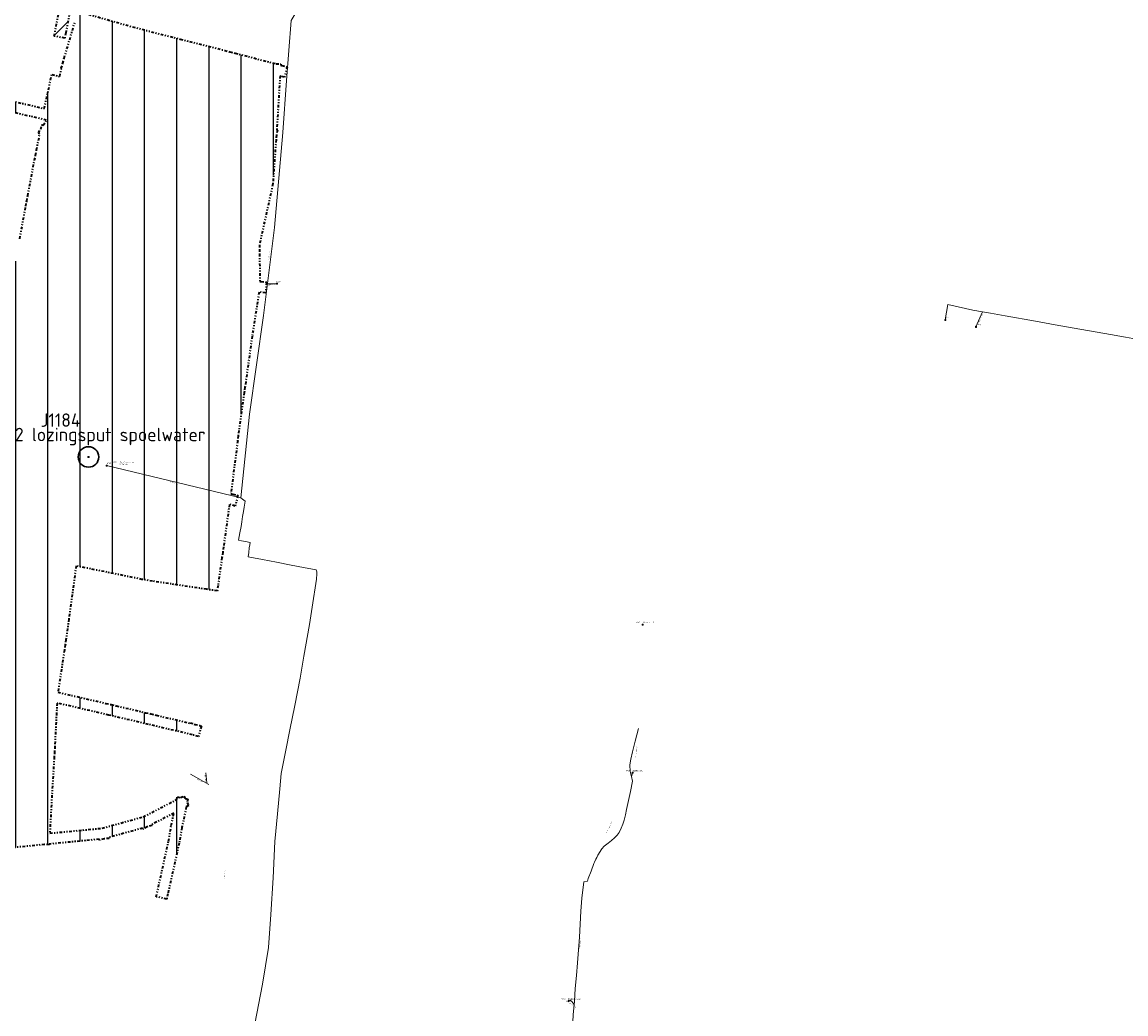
# Model space of a CAD drawing. Header units: metres. Extents: x 149823 to 166170, y 460676 to 475536.
# Tile 20 of 30: x 154116 to 155144, y 471899 to 472823. Entities that reach past the tile are written whole.
import ezdxf
from ezdxf.enums import TextEntityAlignment as Align
from ezdxf.lldxf.tags import DXFTag

# ---------------------------------------------------------------- set-up
doc = ezdxf.new("R2010")
doc.units = ezdxf.units.M
doc.linetypes.add('AL-TEKENBLADGRENS-SO', pattern=[11.5, 2.5, -1.5, 1, -1.5, 1, -1.5, 2.5])
doc.layers.add('2026 hatch', color=10, linetype='Continuous')
doc.layers.add('2028 hatch', color=160, linetype='Continuous')
for name, color, linetype, lineweight in [('B-OI-RI-GWA_RIOOLPUT-SPOELPUT-OOSTSINGEL', 30, 'Continuous', 30), ('B-OI-RI-GWA_RIOOLPUT-SPOELPUT-VONDELSTRAAT', 30, 'Continuous', 18), ('B-OI-RI-PERSLEIDING-G', 210, 'RI-PERS-SO', 18), ('B-OI-RI-PERSLEIDING-T30', 210, 'Continuous', 35), ('B-OI-RI-PERSLEIDING_PUTNUMMER-T50', 210, 'Continuous', 50), ('B-OI-RI-PERSLEIDING_RIOOLPUT_POMPPUT-S-250', 210, 'Continuous', 18), ('X-XX-AL-TEKENBLADGRENS-CONTOUR_2026', 10, 'AL-TEKENBLADGRENS-SO', 35), ('X-XX-AL-TEKENBLADGRENS-CONTOUR_2028', 160, 'AL-TEKENBLADGRENS-SO', 35)]:
    doc.layers.add(name, color=color, linetype=linetype, lineweight=lineweight)
doc.styles.add('NLCS-ISO', font='NLCS-ISO.ttf')
doc.styles.add('NLCS-ISO-M250-T30', font='NLCS-ISO.ttf', dxfattribs={"height": 0.75})
doc.styles.add('NLCS-ISO-M250-T50', font='NLCS-ISO.ttf', dxfattribs={"height": 1.25})
doc.styles.get("Standard").update_dxf_attribs({"font": 'simplex.shx'})
tags = doc.linetypes.add('RI-PERS-SO', pattern='A,7,-2,["P",Standard,S=1.8,R=0,X=-0.5,Y=-0.9],-2,7,-2,[102,NLCS.SHX,S=1,R=180,X=0,Y=0],-2', length=22).pattern_tags.tags
tags[6] = DXFTag(74, 10)

# ---------------------------------------------------------------- blocks, each defined once
blk = doc.blocks.new('B-SRI-PUT_POMPPUT-SO')
for p, q in [((-1.7, -1), (0, 2)), ((0, 2), (1.7, -1)), ((1.7, -1), (-1.7, -1))]:
    blk.add_line(p, q)
blk.add_lwpolyline([(-2, -2), (2, -2), (2, 2), (-2, 2)], close=True)
blk.add_circle((0, 0), 2)
blk = doc.blocks.new('SRI-PUT_INSPECTIE-SO')
at = {"flags": 128}
blk.add_lwpolyline([(-2, -2), (2, -2), (2, 2), (-2, 2)], close=True, dxfattribs=at)
blk.add_circle((0, 0), 2)
at = {"style": 'NLCS-ISO'}
blk.add_text('I', height=2.5, dxfattribs=at).set_placement((0, 0), align=Align.MIDDLE_CENTER)

msp = doc.modelspace()

# ---------------------------------------------------------------- hatches: boundary and pattern name
at = {"layer": '2026 hatch', "transparency": 33554559}
h = msp.add_hatch(dxfattribs=at)
h.set_pattern_fill('ANSI31', color=256, scale=30, angle=225)
h.set_pattern_definition([(270, (0, 0), (30, -4e-15), [])])
h.paths.add_polyline_path([(153553.3, 472223.2), (153551.9, 472223.4), (153552.4, 472227.6), (153551.5, 472231.7), (153552.9, 472232), (153554.7, 472247.9), (153553.5, 472248.5), (153555.1, 472252.4), (153555.6, 472256.6), (153556.9, 472256.5), (153564.3, 472273.7), (153563.1, 472275.2), (153566, 472277.6), (153567.5, 472281.1), (153569.3, 472280.3), (153576.8, 472286.6), (153576.6, 472289), (153580, 472289.3), (153582.6, 472291.5), (153584.2, 472289.6), (153609, 472291.6), (153606, 472304.8), (153604.3, 472305.2), (153605.1, 472309), (153604.2, 472312.9), (153605.9, 472313.3), (153614.3, 472356.1), (153613.7, 472356.3), (153615.2, 472360.7), (153616.1, 472365.3), (153616.7, 472365.2), (153632.3, 472411.1), (153631, 472413.5), (153633.7, 472415.1), (153634.6, 472418), (153637.3, 472417.1), (153641, 472419.2), (153641.9, 472422.1), (153644.6, 472421.3), (153647, 472422.7), (153648.5, 472420), (153650.8, 472419.3), (153663.8, 472458.5), (153663.7, 472458.5), (153664.7, 472461.4), (153656, 472482.2), (153655.9, 472482.2), (153655.1, 472484.3), (153638.3, 472487.5), (153633.4, 472488.4), (153635.2, 472498.2), (153658.1, 472493.9), (153661.3, 472495.2), (153661.3, 472495.2), (153669.2, 472498.5), (153680.5, 472530.4), (153680.5, 472530.4), (153682.2, 472535.1), (153683.8, 472539.8), (153683.8, 472539.8), (153695.2, 472571.9), (153705.2, 472602.4), (153705.2, 472602.4), (153706.8, 472607.2), (153708.3, 472611.9), (153708.4, 472611.9), (153719, 472643.3), (153718.9, 472643.4), (153720.6, 472648), (153722.2, 472652.7), (153722.3, 472652.7), (153722.3, 472652.8), (153727, 472651.1), (153731.7, 472649.5), (153731.6, 472649.5), (153749.9, 472643), (153750, 472643), (153754.6, 472641.3), (153759.3, 472639.7), (153759.3, 472639.6), (153785.9, 472629.9), (153790.5, 472628.3), (153790.5, 472628.2), (153790.6, 472628.2), (153788.9, 472623.5), (153780.7, 472600.3), (153781.2, 472600), (153779.1, 472595.8), (153777.5, 472591.4), (153777, 472591.6), (153759.1, 472555.4), (153746.2, 472518.9), (153731.9, 472475.6), (153737.5, 472461), (153766.9, 472455.1), (153771.7, 472454.3), (153771.7, 472454.1), (153771.9, 472454), (153770.9, 472449.3), (153766.3, 472419.1), (153766.3, 472419.1), (153766.3, 472418.9), (153770.6, 472418.1), (153770.5, 472417.6), (153816.6, 472404), (153850, 472394.3), (153850, 472394.3), (153854.8, 472392.9), (153859.6, 472391.5), (153859.6, 472391.5), (153892.9, 472381.6), (153938, 472368.5), (153981.5, 472356.5), (154005.2, 472357.7), (154005.3, 472358.5), (154009.8, 472357.9), (154014.3, 472358.1), (154014.4, 472357.3), (154030.6, 472355.1), (154030.7, 472355.5), (154035.3, 472354.5), (154040.1, 472353.8), (154040, 472353.4), (154063.9, 472348.1), (154071.6, 472388.4), (154079.1, 472429.2), (154078.9, 472429.2), (154079.9, 472433.3), (154079.8, 472433.3), (154080.7, 472438.1), (154081.5, 472443), (154081.7, 472443), (154088.1, 472476.2), (154094.9, 472517.4), (154094.8, 472517.4), (154095.7, 472522.3), (154096.5, 472527.2), (154096.6, 472527.2), (154104.2, 472567.9), (154112, 472611.1), (154112, 472611.1), (154112, 472611.4), (154111.8, 472611.4), (154112.9, 472616.2), (154113.8, 472621), (154113.8, 472621), (154119.4, 472651.3), (154119.3, 472651.3), (154120.3, 472656.2), (154121.2, 472661.1), (154121.2, 472661.1), (154127.5, 472694.1), (154127.5, 472694.1), (154128.5, 472699), (154129.4, 472703.8), (154129.4, 472703.8), (154132.5, 472718.9), (154131.3, 472719.7), (154133.4, 472723.2), (154134.2, 472727.3), (154135.7, 472727), (154138.5, 472731.6), (154102.1, 472740.1), (154098.1, 472711.1), (154097.9, 472709.2), (154097.6, 472704.2), (154087.6, 472704.9), (154087.8, 472707.3), (154087.5, 472707.3), (154088.1, 472712.1), (154088.5, 472716.9), (154088.8, 472716.9), (154092.3, 472742.4), (154091.9, 472742.5), (154093, 472747.1), (154093.6, 472751.9), (154094.1, 472751.8), (154094.2, 472752.2), (154098.8, 472751.2), (154103.5, 472750.5), (154103.5, 472750.1), (154136.6, 472742.3), (154142.5, 472769), (154143.6, 472773.9), (154151, 472772.3), (154152.7, 472779.8), (154152.5, 472779.8), (154153.9, 472784.5), (154155, 472789.2), (154155.2, 472789.2), (154165.3, 472823.4), (154165.3, 472823.4), (154166.2, 472826.4), (154164.9, 472829.2), (154167.4, 472830.3), (154168.1, 472832.9), (154168.1, 472832.8), (154168.2, 472832.9), (154168.2, 472832.9), (154175.8, 472857.2), (154177.3, 472862), (154186.8, 472859), (154177.8, 472830.1), (154218.9, 472818.4), (154263.2, 472807), (154304.6, 472796.5), (154304.6, 472796.5), (154309.4, 472795.2), (154314.3, 472794), (154314.3, 472794), (154352.4, 472784), (154356.9, 472783.7), (154356.9, 472782.8), (154357.9, 472782.5), (154362.8, 472781.3), (154360.3, 472771.6), (154356.2, 472772.7), (154353.1, 472723.1), (154353.1, 472723.1), (154353.1, 472722.3), (154353.9, 472722.1), (154352.8, 472717.7), (154352.5, 472713.2), (154352.4, 472713.2), (154349.8, 472677.1), (154349.5, 472672.1), (154337, 472615.5), (154337.1, 472611.4), (154337.1, 472607), (154337.3, 472581.3), (154338.6, 472581.2), (154343.6, 472580.7), (154342.6, 472570.7), (154336.8, 472571.3), (154336.8, 472571.2), (154336.6, 472571.3), (154330.1, 472530.2), (154324.2, 472487.8), (154324.2, 472487.8), (154323.5, 472482.9), (154322.8, 472477.9), (154322.8, 472477.9), (154317.8, 472442.4), (154317.8, 472442.4), (154317.1, 472437.5), (154316.4, 472432.8), (154316.7, 472432.8), (154310.4, 472384.1), (154310.5, 472384.1), (154310.4, 472383.7), (154311, 472383.6), (154311, 472383.4), (154312.2, 472383.1), (154317, 472381.8), (154314.3, 472372.1), (154309, 472373.6), (154303.5, 472334.1), (154303.5, 472334.1), (154302.8, 472329.1), (154302.1, 472324.2), (154302.1, 472324.2), (154298.4, 472298.1), (154297.7, 472293.1), (154287.8, 472294.5), (154237.4, 472302.1), (154227.6, 472303.8), (154166.2, 472316.3), (154159.5, 472266.8), (154156.8, 472247.6), (154156.8, 472247.6), (154156.1, 472242.7), (154155.4, 472237.8), (154155.3, 472237.8), (154149.4, 472198.6), (154194, 472188.3), (154194, 472188.3), (154198.9, 472187.1), (154203.7, 472186), (154203.7, 472186), (154231, 472179.6), (154231, 472179.6), (154235.9, 472178.5), (154240.8, 472177.3), (154240.8, 472177.3), (154272.3, 472169.8), (154272.4, 472170.1), (154277, 472168.7), (154281.8, 472167.6), (154281.7, 472167.3), (154282.9, 472167), (154280.1, 472157.4), (154274.5, 472159), (154233.6, 472168.7), (154196.6, 472177.4), (154148.5, 472188.6), (154146.4, 472148.3), (154146.5, 472148.3), (154146.2, 472143.3), (154145.9, 472138.4), (154145.9, 472138.4), (154143.7, 472102.7), (154141.8, 472067.3), (154190.5, 472072), (154228.8, 472082.6), (154259.9, 472098.6), (154260.5, 472101.1), (154263.6, 472100.5), (154266.5, 472101.9), (154267.7, 472099.6), (154270.3, 472099.1), (154269.6, 472095.9), (154271.1, 472093), (154268.8, 472091.8), (154264.8, 472072.6), (154262.2, 472058.1), (154251.7, 472010.9), (154250.6, 472006), (154240.9, 472008.2), (154252.4, 472060), (154254.9, 472074.5), (154257.3, 472086), (154236.6, 472075.4), (154236.8, 472074.5), (154232.5, 472073.3), (154228.5, 472071.2), (154228.1, 472072), (154196.8, 472063.4), (154196.9, 472062.5), (154192.4, 472062.1), (154188, 472060.9), (154187.8, 472061.7), (154141.3, 472057.2), (154141.2, 472056.5), (154136.7, 472056.8), (154070.8, 472050.2), (154070.7, 472049.6), (154066.1, 472049.7), (154061.4, 472049.3), (154061.3, 472049.8), (154058.9, 472049.9), (154057.1, 472040.8), (154024.2, 472047.5), (154023.4, 472044.1), (154022.8, 472041.6), (154022.5, 472039.6), (154022.3, 472039.6), (154022.3, 472039.3), (154017.1, 472040.5), (154008.9, 472041.9), (154008.9, 472041.7), (154008.8, 472041.7), (154008.8, 472041.6), (154004, 472042.7), (153999.2, 472043.5), (153999.3, 472043.7), (153972.4, 472049.2), (153972.4, 472049.1), (153967.5, 472050.2), (153962.6, 472051.2), (153962.6, 472051.2), (153917.8, 472060.6), (153871.1, 472070.1), (153844, 472060.2), (153840.2, 472057.5), (153836.2, 472054.6), (153830.3, 472062.7), (153835.6, 472066.5), (153835.2, 472067.7), (153839.2, 472069.1), (153842.7, 472071.7), (153843.4, 472070.7), (153866.4, 472079), (153866.8, 472081.2), (153870.3, 472080.5), (153873.7, 472081.7), (153874.4, 472079.7), (153914.9, 472071.4), (153914.9, 472071.4), (153919.8, 472070.4), (153924.7, 472069.4), (153924.7, 472069.4), (153969.5, 472060), (154001.1, 472053.5), (154001.6, 472055.9), (154002.7, 472060.8), (154012.5, 472058.7), (154011.1, 472052.5), (154011.2, 472052.5), (154011, 472051.6), (154014.6, 472051), (154015.3, 472054.3), (154015.4, 472055), (154015.7, 472056.4), (154015.8, 472061), (154016.4, 472061), (154020.5, 472085.7), (154015, 472089.1), (153969.6, 472097.8), (153969.4, 472097.1), (153965, 472098.7), (153960.5, 472099.5), (153960.6, 472100.2), (153920.8, 472114.4), (153920.5, 472113.7), (153916.4, 472115.9), (153912.1, 472117.5), (153912.3, 472118.2), (153872.4, 472139.7), (153871.1, 472138.7), (153868.6, 472141.8), (153865, 472143.7), (153865.8, 472145.1), (153835.5, 472181.7), (153807.3, 472211.6), (153806.2, 472211.1), (153804.2, 472214.9), (153801.2, 472218), (153802.1, 472218.8), (153798.4, 472226.1), (153796.8, 472226), (153796.4, 472230), (153794.5, 472233.6), (153795.9, 472234.3), (153792.4, 472267.8), (153791.9, 472272.8), (153801.8, 472273.9), (153806.1, 472232.9), (153812.4, 472220.7), (153839.7, 472191.8), (153839.9, 472192), (153843, 472188.3), (153846.4, 472184.8), (153846.1, 472184.6), (153875, 472149.7), (153920.5, 472125.1), (153967.7, 472108.3), (154014.4, 472099.4), (154015.3, 472100.8), (154018.7, 472098.6), (154022.5, 472097.9), (154028.2, 472133.7), (154028.2, 472133.7), (154029, 472138.6), (154029.8, 472143.6), (154029.8, 472143.6), (154037.6, 472191.6), (154044, 472232.8), (154044, 472232.8), (154044.8, 472237.7), (154045.5, 472242.6), (154045.6, 472242.6), (154051.7, 472280.8), (154051.6, 472280.8), (154052.5, 472285.7), (154053.3, 472290.5), (154053.4, 472290.5), (154062, 472338.2), (154061.9, 472338.2), (154062, 472338.3), (154033.6, 472344.6), (154009.4, 472347.9), (153984.8, 472346.6), (153984.4, 472345.3), (153980.4, 472346.4), (153976.2, 472346.2), (153976.1, 472347.6), (153940.1, 472357.6), (153940.1, 472357.5), (153935.3, 472358.9), (153930.5, 472360.2), (153930.5, 472360.3), (153894.8, 472370.6), (153894.8, 472370.6), (153890, 472372), (153885.3, 472373.4), (153885.3, 472373.4), (153852, 472383.3), (153818.6, 472393), (153818.6, 472393), (153813.8, 472394.4), (153809, 472395.9), (153809, 472395.9), (153764.7, 472408.9), (153757.8, 472365.8), (153750.9, 472315.8), (153753.8, 472271.8), (153763.4, 472232.4), (153764.6, 472227.5), (153754.9, 472225.1), (153696.1, 472204.3), (153693.3, 472203.5), (153689.3, 472202.4), (153669.6, 472197.1), (153669.5, 472195.8), (153665.3, 472196), (153661.2, 472194.9), (153660.8, 472196.2), (153643.9, 472196.9), (153642.7, 472195.1), (153639.7, 472197.1), (153636, 472197.2), (153636.1, 472199.4), (153633.6, 472201.1), (153632.1, 472199.1), (153633, 472197.3), (153629.6, 472195.7), (153627.4, 472192.6), (153625.8, 472193.8), (153611, 472186.4), (153611.2, 472185.1), (153607, 472184.4), (153603.2, 472182.5), (153602.6, 472183.7), (153585.9, 472180.9), (153584.8, 472178.7), (153581.8, 472180.2), (153578.6, 472179.7), (153578.1, 472182.1), (153563.6, 472189.7), (153560.5, 472189.1), (153560, 472191.7), (153557.6, 472192.9), (153559.1, 472195.7)])
h.paths.add_polyline_path([(154129.3, 472442.7), (154174.3, 472442.7), (154174.3, 472461.5), (154129.3, 472461.5)], flags=24)
h.paths.add_polyline_path([(154041.5, 472424.6), (154295.8, 472424.6), (154295.8, 472449), (154041.5, 472449)], flags=25)
at = {"layer": '2028 hatch', "transparency": 33554559}
h = msp.add_hatch(dxfattribs=at)
h.set_pattern_fill('ANSI31', color=256, scale=29.988, angle=180)
h.set_pattern_definition([(225, (0, 0), (21.2047182, -21.2047182), [])])
h.paths.add_polyline_path([(154066.5, 472876.2), (154056.8, 472878.6), (154066.8, 472919), (154041.9, 472929.9), (154039.6, 472930.8), (153973.1, 472929.2), (153972, 472927.6), (153972.3, 472927.3), (153969.4, 472923.7), (153969, 472899.8), (153969.1, 472894.9), (153968.9, 472894.9), (153968.9, 472894.7), (153964, 472894.8), (153945.7, 472894.4), (153942.4, 472892.5), (153941.4, 472894.3), (153939.4, 472894.2), (153939.4, 472898), (153927.7, 472919), (153927.5, 472918.9), (153925.4, 472923.3), (153923, 472927.6), (153923.2, 472927.7), (153914.1, 472946.1), (153896.3, 472936.2), (153896.3, 472936.2), (153892, 472933.8), (153887.6, 472931.3), (153887.6, 472931.4), (153866, 472919.4), (153866, 472917.3), (153863.9, 472917.4), (153862.8, 472915.5), (153860.9, 472916.6), (153859.1, 472915.6), (153858, 472917.4), (153808.5, 472917.9), (153776.6, 472900.9), (153775.1, 472847.5), (153775, 472842.5), (153765, 472842.8), (153766.6, 472901.2), (153724.7, 472926.1), (153721, 472926.1), (153721.1, 472928.2), (153719.2, 472929.3), (153721.1, 472932.5), (153721.3, 472958.6), (153721.2, 472958.6), (153721.3, 472963.5), (153721.3, 472968.5), (153721.4, 472968.5), (153722, 472994.4), (153720, 472996.4), (153722.1, 472998.5), (153722.2, 473001.5), (153725.1, 473001.5), (153746.5, 473023), (153746.9, 473025.8), (153746.3, 473045.6), (153746, 473045.6), (153746.1, 473050.6), (153746, 473055.4), (153746.2, 473055.4), (153746.9, 473080.4), (153742.4, 473080.8), (153737.6, 473080.9), (153737.6, 473081.3), (153737.3, 473081.3), (153737.7, 473086.1), (153738.2, 473104.1), (153738.3, 473108.2), (153738.3, 473111.2), (153741.3, 473111.1), (153755.9, 473124.9), (153758.9, 473127.7), (153761, 473129.7), (153780.8, 473159.3), (153780.7, 473169.3), (153790.9, 473243.7), (153791.2, 473244.1), (153790.8, 473244.4), (153793.3, 473248.4), (153814.6, 473291.6), (153814.6, 473291.6), (153816.8, 473296.1), (153819, 473300.6), (153819, 473300.6), (153839, 473340.9), (153838.9, 473340.9), (153841.1, 473345.3), (153845.5, 473355.3), (153833.5, 473388.2), (153830.8, 473389.5), (153832.1, 473392), (153831.1, 473394.7), (153834, 473395.7), (153857.1, 473440.9), (153856.2, 473443.6), (153859, 473444.6), (153860.4, 473447.3), (153862.9, 473445.9), (153900.6, 473513.4), (153873.4, 473526.1), (153868.8, 473528.3), (153873.1, 473537.3), (153930, 473510.4), (153982.6, 473485.9), (154035.4, 473461.5), (154039.9, 473459.5), (154039.9, 473459.4), (154040, 473459.3), (154038, 473454.9), (154045.1, 473452.9), (154045.2, 473452.9), (154045.2, 473453), (154049.8, 473450.9), (154079.2, 473438.2), (154079.3, 473438.3), (154083.8, 473436.2), (154088.4, 473434.3), (154088.3, 473434.2), (154118.3, 473420.7), (154159.8, 473402.5), (154159.8, 473402.6), (154160, 473402.5), (154160.1, 473402.7), (154160.5, 473402.5), (154181.9, 473436.5), (154184, 473440.7), (154184.4, 473440.5), (154184.7, 473440.9), (154188.7, 473438.4), (154211.8, 473426.7), (154216.3, 473424.5), (154211.8, 473415.5), (154188, 473427.5), (154169.6, 473398.2), (154203.3, 473383.1), (154253.4, 473366.5), (154258, 473365.8), (154257.9, 473365.1), (154258.5, 473364.9), (154257.1, 473360.5), (154248.7, 473311.4), (154248.7, 473311.4), (154247.8, 473306.5), (154247, 473301.6), (154246.9, 473301.6), (154239.3, 473261.3), (154240, 473261), (154238.4, 473256.7), (154232.1, 473221.9), (154232.1, 473221.9), (154231.2, 473217), (154230.4, 473212.1), (154230.3, 473212.1), (154224.2, 473178.7), (154224.2, 473178.7), (154223.3, 473173.8), (154222.3, 473168.8), (154222.3, 473168.8), (154213, 473119.5), (154203.6, 473068.4), (154203.7, 473068.3), (154202.7, 473063.5), (154195.9, 473026), (154195.9, 473026), (154195, 473021.1), (154194.1, 473016.2), (154194.1, 473016.2), (154188.6, 472986.3), (154188.6, 472986.3), (154187.7, 472981.4), (154186.8, 472976.5), (154186.8, 472976.5), (154174.7, 472911.4), (154173.8, 472906.5), (154173.8, 472906.5), (154165.7, 472860.5), (154165.7, 472860.5), (154164.9, 472856.1), (154164.9, 472851.6), (154164.1, 472851.6), (154163.9, 472850.5), (154163.8, 472850.5), (154156.7, 472812.8), (154155.7, 472807.9), (154145.9, 472809.8), (154153.8, 472851.5), (154109, 472851), (154104, 472850.9), (154103.9, 472860.9), (154155.7, 472861.5)])

# ---------------------------------------------------------------- linework, layer by layer
at = {"layer": 'B-OI-RI-GWA_RIOOLPUT-SPOELPUT-OOSTSINGEL'}
msp.add_circle((154177.8, 472417.8), 9.55, dxfattribs=at)
at = {"layer": 'B-OI-RI-PERSLEIDING-G'}
for points in [[(154319.6, 472379.7), (154327.8, 472457.8), (154340.8, 472549.6), (154350.9, 472631.6), (154358.6, 472719.9), (154362.3, 472768.4), (154366.4, 472824.2), (154370.3, 472830.6)], [(154353.3, 472579.1), (154344.4, 472579.1)], [(154975.6, 472545.5), (154977.9, 472559.9), (155001.1, 472554.5), (155010.1, 472552.9), (155017.8, 472551.6), (155031.2, 472549.2), (155059.5, 472544.2), (155077.9, 472541), (155100.9, 472536.9), (155124, 472532.9), (155143.5, 472529.4), (155160.6, 472526.3)], [(155004.1, 472539), (155010.1, 472552.9)], [(154194.6, 472409.8), (154319.6, 472379.7)], [(154332.7, 471889.9), (154339.7, 471926.6), (154345.5, 471961), (154347.7, 471991.5), (154349.7, 472025.8), (154351.4, 472059.5), (154353.8, 472085.4), (154355.9, 472108.7), (154357.2, 472122.8), (154361.6, 472144.7), (154365.3, 472163.5), (154369.8, 472186.2), (154374.8, 472211.7), (154378.4, 472232.2), (154383.6, 472261.7), (154386.1, 472278), (154390, 472304), (154390.3, 472308.8), (154390.4, 472310.7), (154389.9, 472312.6), (154378, 472314.9), (154366.6, 472317.1), (154353, 472319.8), (154339.7, 472322.3), (154331.4, 472323.9), (154326.5, 472324.9), (154327, 472328.8), (154327.5, 472333.2), (154327.9, 472336), (154328.2, 472338.2), (154323.9, 472339), (154320.4, 472339.7), (154317.6, 472340.2), (154318.7, 472347), (154319.8, 472353), (154320.5, 472357.3), (154321.3, 472362.3), (154322.1, 472366.9), (154322.8, 472371), (154323.4, 472374.6), (154323.8, 472376.6), (154321.2, 472378.5), (154319.6, 472379.7)], [(154683.5, 472120.3), (154682.1, 472124.7), (154681.9, 472130.9), (154682.7, 472136.4), (154684.3, 472143.2), (154686.8, 472153.2), (154688.3, 472159), (154689.8, 472164.9)], [(154289.8, 472112.7), (154272.7, 472122.4)], [(154288, 472114.1), (154287.2, 472123.7)], [(154684.4, 472123.7), (154683.5, 472120.3), (154684.3, 472115.7), (154682.6, 472106.1), (154680.7, 472097.8), (154678.9, 472089.3), (154677.9, 472084.3), (154676.7, 472079.6), (154675.4, 472075.6), (154673.8, 472071.9), (154671.8, 472068.1), (154670, 472065.4), (154667.7, 472063), (154664.7, 472060.5), (154661.7, 472058.1), (154658.1, 472055.3), (154655.7, 472052.7), (154652.1, 472047), (154651, 472044.6), (154650.3, 472043.2), (154649, 472040.4), (154648.4, 472039), (154645.7, 472032), (154643, 472025.1), (154642.4, 472022.7), (154638.9, 472022.1)], [(154630, 471907.5), (154630.2, 471910.8), (154631, 471922.7), (154632.1, 471934.7), (154633.1, 471946.7), (154634.1, 471958.7), (154634.9, 471970.6), (154635.5, 471982.7), (154636.2, 471994.7), (154637.1, 472006.7), (154638.9, 472022.1)], [(154624.8, 471910.9), (154625.9, 471911.4), (154626.3, 471911.4), (154626.6, 471911.4), (154627, 471911.2), (154627.3, 471911), (154627.6, 471910.8), (154629, 471909), (154629.8, 471908), (154630, 471907.5)], [(154630, 471907.5), (154629.2, 471898.3), (154628.8, 471891.2), (154628.7, 471886.6), (154628, 471874.6), (154627.4, 471867.3)]]:
    msp.add_lwpolyline(points, dxfattribs=at)
at = {"layer": 'X-XX-AL-TEKENBLADGRENS-CONTOUR_2026'}
for points in [[(154177.8, 472830.1), (154218.9, 472818.4), (154263.2, 472807), (154304.6, 472796.5), (154304.6, 472796.5), (154309.4, 472795.2), (154314.3, 472794), (154314.3, 472794), (154352.4, 472784), (154356.9, 472783.7), (154356.9, 472782.8), (154357.9, 472782.5), (154362.8, 472781.3), (154360.3, 472771.6), (154356.2, 472772.7), (154353.1, 472723.1), (154353.1, 472723.1), (154353.1, 472722.3), (154353.9, 472722.1), (154352.8, 472717.7), (154352.5, 472713.2), (154352.4, 472713.2), (154349.8, 472677.1), (154349.5, 472672.1), (154337, 472615.5), (154337.1, 472611.4), (154337.1, 472607), (154337.3, 472581.3), (154338.6, 472581.2), (154343.6, 472580.7), (154342.6, 472570.7), (154336.8, 472571.3), (154336.8, 472571.2), (154336.6, 472571.3), (154330.1, 472530.2), (154324.2, 472487.8), (154324.2, 472487.8), (154323.5, 472482.9), (154322.8, 472477.9), (154322.8, 472477.9), (154317.8, 472442.4), (154317.8, 472442.4), (154317.1, 472437.5), (154316.4, 472432.8), (154316.7, 472432.8), (154310.4, 472384.1), (154310.5, 472384.1), (154310.4, 472383.7), (154311, 472383.6), (154311, 472383.4), (154312.2, 472383.1), (154317, 472381.8), (154314.3, 472372.1), (154309, 472373.6), (154303.5, 472334.1), (154303.5, 472334.1), (154302.8, 472329.1), (154302.1, 472324.2), (154302.1, 472324.2), (154298.4, 472298.1), (154297.7, 472293.1), (154287.8, 472294.5), (154237.4, 472302.1), (154227.6, 472303.8), (154166.2, 472316.3), (154159.5, 472266.8), (154156.8, 472247.6), (154156.8, 472247.6), (154156.1, 472242.7), (154155.4, 472237.8), (154155.3, 472237.8), (154149.4, 472198.6), (154194, 472188.3), (154194, 472188.3), (154198.9, 472187.1), (154203.7, 472186), (154203.7, 472186), (154231, 472179.6), (154231, 472179.6), (154235.9, 472178.5), (154240.8, 472177.3), (154240.8, 472177.3), (154272.3, 472169.8), (154272.4, 472170.1), (154277, 472168.7), (154281.8, 472167.6), (154281.7, 472167.3), (154282.9, 472167), (154280.1, 472157.4), (154274.5, 472159), (154233.6, 472168.7), (154196.6, 472177.4), (154148.5, 472188.6), (154146.4, 472148.3), (154146.5, 472148.3), (154146.2, 472143.3), (154145.9, 472138.4), (154145.9, 472138.4), (154143.7, 472102.7), (154141.8, 472067.3), (154190.5, 472072), (154228.8, 472082.6), (154259.9, 472098.6), (154260.5, 472101.1), (154263.6, 472100.5), (154266.5, 472101.9), (154267.7, 472099.6), (154270.3, 472099.1), (154269.6, 472095.9), (154271.1, 472093), (154268.8, 472091.8), (154264.8, 472072.6), (154262.2, 472058.1), (154251.7, 472010.9), (154250.6, 472006), (154240.9, 472008.2), (154252.4, 472060), (154254.9, 472074.5), (154257.3, 472086), (154236.6, 472075.4), (154236.8, 472074.5), (154232.5, 472073.3), (154228.5, 472071.2), (154228.1, 472072), (154196.8, 472063.4), (154196.9, 472062.5), (154192.4, 472062.1), (154188, 472060.9), (154187.8, 472061.7), (154141.3, 472057.2), (154141.2, 472056.5), (154136.7, 472056.8), (154070.8, 472050.2)], [(154177.8, 472830.1), (154218.9, 472818.4), (154263.2, 472807), (154304.6, 472796.5), (154304.6, 472796.5), (154309.4, 472795.2), (154314.3, 472794), (154314.3, 472794), (154352.4, 472784), (154356.9, 472783.7), (154356.9, 472782.8), (154357.9, 472782.5), (154362.8, 472781.3), (154360.3, 472771.6), (154356.2, 472772.7), (154353.1, 472723.1), (154353.1, 472723.1), (154353.1, 472722.3), (154353.9, 472722.1), (154352.8, 472717.7), (154352.5, 472713.2), (154352.4, 472713.2), (154349.8, 472677.1), (154349.5, 472672.1), (154337, 472615.5), (154337.1, 472611.4), (154337.1, 472607), (154337.3, 472581.3), (154338.6, 472581.2), (154343.6, 472580.7), (154342.6, 472570.7), (154336.8, 472571.3), (154336.8, 472571.2), (154336.6, 472571.3), (154330.1, 472530.2), (154324.2, 472487.8), (154324.2, 472487.8), (154323.5, 472482.9), (154322.8, 472477.9), (154322.8, 472477.9), (154317.8, 472442.4), (154317.8, 472442.4), (154317.1, 472437.5), (154316.4, 472432.8), (154316.7, 472432.8), (154310.4, 472384.1), (154310.5, 472384.1), (154310.4, 472383.7), (154311, 472383.6), (154311, 472383.4), (154312.2, 472383.1), (154317, 472381.8), (154314.3, 472372.1), (154309, 472373.6), (154303.5, 472334.1), (154303.5, 472334.1), (154302.8, 472329.1), (154302.1, 472324.2), (154302.1, 472324.2), (154298.4, 472298.1), (154297.7, 472293.1), (154287.8, 472294.5), (154237.4, 472302.1), (154227.6, 472303.8), (154166.2, 472316.3), (154159.5, 472266.8), (154156.8, 472247.6), (154156.8, 472247.6), (154156.1, 472242.7), (154155.4, 472237.8), (154155.3, 472237.8), (154149.4, 472198.6), (154194, 472188.3), (154194, 472188.3), (154198.9, 472187.1), (154203.7, 472186), (154203.7, 472186), (154231, 472179.6), (154231, 472179.6), (154235.9, 472178.5), (154240.8, 472177.3), (154240.8, 472177.3), (154272.3, 472169.8), (154272.4, 472170.1), (154277, 472168.7), (154281.8, 472167.6), (154281.7, 472167.3), (154282.9, 472167), (154280.1, 472157.4), (154274.5, 472159), (154233.6, 472168.7), (154196.6, 472177.4), (154148.5, 472188.6), (154146.4, 472148.3), (154146.5, 472148.3), (154146.2, 472143.3), (154145.9, 472138.4), (154145.9, 472138.4), (154143.7, 472102.7), (154141.8, 472067.3), (154190.5, 472072), (154228.8, 472082.6), (154259.9, 472098.6), (154260.5, 472101.1), (154263.6, 472100.5), (154266.5, 472101.9), (154267.7, 472099.6), (154270.3, 472099.1), (154269.6, 472095.9), (154271.1, 472093), (154268.8, 472091.8), (154264.8, 472072.6), (154262.2, 472058.1), (154251.7, 472010.9), (154250.6, 472006), (154240.9, 472008.2), (154252.4, 472060), (154254.9, 472074.5), (154257.3, 472086), (154236.6, 472075.4), (154236.8, 472074.5), (154232.5, 472073.3), (154228.5, 472071.2), (154228.1, 472072), (154196.8, 472063.4), (154196.9, 472062.5), (154192.4, 472062.1), (154188, 472060.9), (154187.8, 472061.7), (154141.3, 472057.2), (154141.2, 472056.5), (154136.7, 472056.8), (154070.8, 472050.2)], [(154103.5, 472750.1), (154136.6, 472742.3), (154142.5, 472769), (154143.6, 472773.9), (154151, 472772.3), (154152.7, 472779.8), (154152.5, 472779.8), (154153.9, 472784.5), (154155, 472789.2), (154155.2, 472789.2), (154165.3, 472823.4)], [(154103.5, 472750.1), (154136.6, 472742.3), (154142.5, 472769), (154143.6, 472773.9), (154151, 472772.3), (154152.7, 472779.8), (154152.5, 472779.8), (154153.9, 472784.5), (154155, 472789.2), (154155.2, 472789.2), (154165.3, 472823.4)], [(154113.8, 472621), (154119.4, 472651.3), (154119.3, 472651.3), (154120.3, 472656.2), (154121.2, 472661.1), (154121.2, 472661.1), (154127.5, 472694.1), (154127.5, 472694.1), (154128.5, 472699), (154129.4, 472703.8), (154129.4, 472703.8), (154132.5, 472718.9), (154131.3, 472719.7), (154133.4, 472723.2), (154134.2, 472727.3), (154135.7, 472727), (154138.5, 472731.6), (154102.1, 472740.1)], [(154113.8, 472621), (154119.4, 472651.3), (154119.3, 472651.3), (154120.3, 472656.2), (154121.2, 472661.1), (154121.2, 472661.1), (154127.5, 472694.1), (154127.5, 472694.1), (154128.5, 472699), (154129.4, 472703.8), (154129.4, 472703.8), (154132.5, 472718.9), (154131.3, 472719.7), (154133.4, 472723.2), (154134.2, 472727.3), (154135.7, 472727), (154138.5, 472731.6), (154102.1, 472740.1)]]:
    msp.add_lwpolyline(points, dxfattribs=at)
at = {"layer": 'X-XX-AL-TEKENBLADGRENS-CONTOUR_2028'}
msp.add_lwpolyline([(154163.8, 472850.5), (154156.7, 472812.8), (154155.7, 472807.9), (154145.9, 472809.8), (154153.8, 472851.5)], dxfattribs=at)
msp.add_lwpolyline([(154163.8, 472850.5), (154156.7, 472812.8), (154155.7, 472807.9), (154145.9, 472809.8), (154153.8, 472851.5)], dxfattribs=at)

# ---------------------------------------------------------------- block references
at = {"layer": 'B-OI-RI-GWA_RIOOLPUT-SPOELPUT-VONDELSTRAAT', "xscale": 0.25, "yscale": 0.25, "zscale": 0.25}
msp.add_blockref('SRI-PUT_INSPECTIE-SO', (154177.8, 472417.8), dxfattribs=at)
at = {"layer": 'B-OI-RI-PERSLEIDING_RIOOLPUT_POMPPUT-S-250', "xscale": 0.25, "yscale": 0.25, "zscale": 0.25}
for p in [(154353.3, 472579.1), (154975.6, 472545.4), (155004.1, 472539), (154194.6, 472409.8), (154194.6, 472409.8), (154693.7, 472261.6), (154684.4, 472123.7), (154684.4, 472123.7), (154624.8, 471911), (154624.8, 471911)]:
    msp.add_blockref('B-SRI-PUT_POMPPUT-SO', p, dxfattribs=at)

# ---------------------------------------------------------------- texts
at = {"layer": 'B-OI-RI-GWA_RIOOLPUT-SPOELPUT-OOSTSINGEL', "color": 30, "style": 'NLCS-ISO-M250-T50'}
msp.add_text('J1184', height=12.5, dxfattribs=at).set_placement((154151.8, 472452.1), align=Align.MIDDLE_CENTER)
at = {"layer": 'B-OI-RI-GWA_RIOOLPUT-SPOELPUT-OOSTSINGEL', "style": 'NLCS-ISO-M250-T50'}
msp.add_text('Locatie 2 lozingsput spoelwater', height=12.5, dxfattribs=at).set_placement((154168.6, 472438.7), align=Align.MIDDLE_CENTER)
at = {"layer": 'B-OI-RI-PERSLEIDING-T30', "style": 'NLCS-ISO-M250-T30'}
for s, rotation, p in [(' 315 PVC-U Rond', 83.6518, (154346, 472605)), (' 315 PVC-U Rond', 359.427, (154348.9, 472578.1)), (' 63 Polyethyleen Rond', 66.4631, (155008, 472545.6)), (' 315 PVC-U Rond', 346.249, (154256.9, 472393.8)), (' 160 Polyethyleen Rond', 81.933, (154687.7, 472142.4)), ('  Beton Rond', 330.2062, (154280.7, 472116.7)), ('  Beton Rond', 275.2022, (154286.6, 472118.8)), (' 160 Polyethyleen Rond', 65.8901, (154662.6, 472072.5)), (' 200 PVC-U Rond', 87.0896, (154304.5, 472028.7)), (' 160 Polyethyleen Rond', 85.3707, (154635.5, 471964.7)), (' 160 Polyethyleen Rond', 327.3414, (154626.9, 471908.4))]:
    msp.add_text(s, height=0.75, rotation=rotation, dxfattribs=at).set_placement(p, align=Align.MIDDLE_CENTER)
at = {"layer": 'B-OI-RI-PERSLEIDING_PUTNUMMER-T50', "style": 'NLCS-ISO-M250-T50'}
for s, p in [('DG114', (154355.3, 472581.1)), ('DG121', (154977.6, 472547.4)), ('DG103', (155006.1, 472541)), ('HG03', (154196.6, 472411.8)), ('HG15 - RW eiland 5', (154695.7, 472263.6)), ('HG14 - Zuiderland', (154686.4, 472125.7)), ('HG14', (154686.4, 472125.7)), ('HG13 - Paardenkamp', (154626.8, 471913)), ('HG13', (154626.8, 471913))]:
    msp.add_text(s, height=1.25, dxfattribs=at).set_placement(p, align=Align.MIDDLE_CENTER)
at = {"layer": 'B-OI-RI-PERSLEIDING_PUTNUMMER-T50', "insert": (154210.4, 472413.6), "char_height": 1.25, "width": 19.729, "attachment_point": 2, "style": 'NLCS-ISO-M250-T50'}
msp.add_mtext('HG03 - De Vondelstraat\\P240m3/h', dxfattribs=at)

doc.saveas('drawing.dxf')
